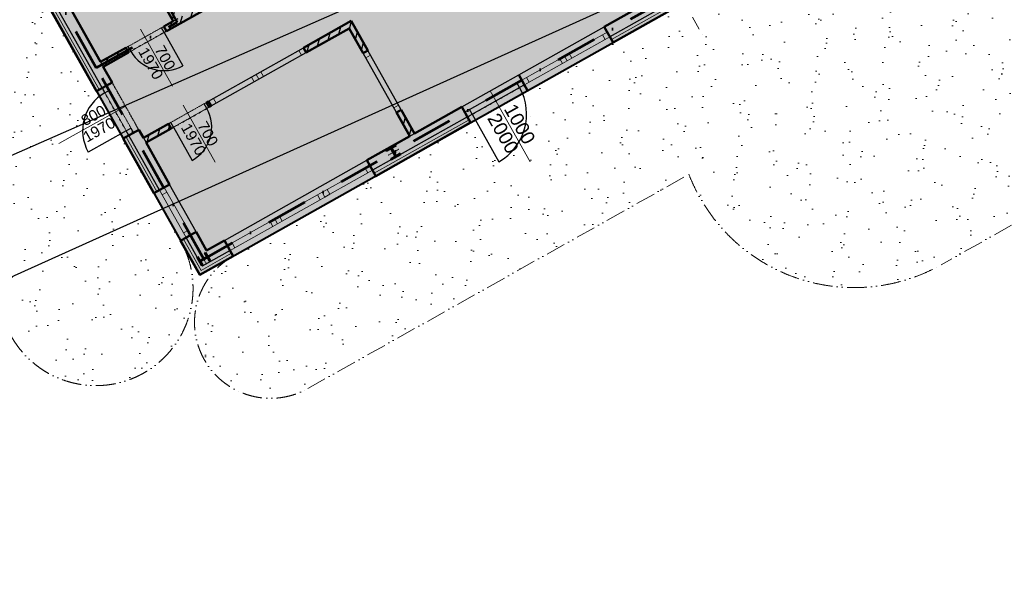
# Model space of a CAD drawing. Header units: millimetres. Extents: x 2886542 to 7567581, y -792623 to 134766.
# Tile 72 of 256: x 4191303 to 4209381, y -422851 to -412578. Entities that reach past the tile are written whole.
import ezdxf
from ezdxf.enums import TextEntityAlignment as Align

# ---------------------------------------------------------------- set-up
doc = ezdxf.new("R2010")
doc.units = ezdxf.units.MM
for name, pattern in [('ACAD_ISO12W100', [21, 12, -3, 0, -3, 0, -3]), ('DASHDOT', [1, 0.5, -0.25, 0, -0.25]), ('DASHDOTX2', [50.8, 25.4, -12.7, 0, -12.7]), ('DIVIDE', [1.25, 0.5, -0.25, 0, -0.25, 0, -0.25]), ('DOT', [0.25, 0, -0.25])]:
    doc.linetypes.add(name, pattern=pattern)
for name, color, linetype, lineweight in [('CKDVERE_', 7, 'Continuous', 25), ('CKDVERE_NADROVINOU', 1, 'DASHDOT', 18), ('CKDVERE_OSY', 1, 'Continuous', 18), ('CKDVERE_POPIS', 3, 'Continuous', 25), ('CKDVERE_PRAH', 7, 'Continuous', 25), ('CKDVERE_ZARUBNE_RAM', 5, 'Continuous', 25), ('CKIZOLACE', 1, 'Continuous', 18), ('CKOKNA', 1, 'Continuous', 18), ('CKRASTR', 7, 'DASHDOT', 18), ('CKSTENY_NADROVINOU', 7, 'DIVIDE', 25), ('CKSTENY_PODROVINOU', 7, 'Continuous', 25), ('CKSTENY_REZ', 6, 'Continuous', 50), ('CSPROFILY_OSY', 1, 'DASHDOT', 18), ('CSPROFILY_REZY', 4, 'Continuous', 50), ('IN_NS_TLUSTA', 1, 'Continuous', 40)]:
    doc.layers.add(name, color=color, linetype=linetype, lineweight=lineweight)
doc.layers.add('CKDVERE_DORAZ', color=7, linetype='DOT', lineweight=25, plot=False)
for name, color, linetype in [('KATASTR', 7, 'Continuous'), ('požárničina', 10, 'Continuous'), ('srafy', 251, 'Continuous')]:
    doc.layers.add(name, color=color, linetype=linetype)
doc.styles.get("Standard").update_dxf_attribs({"font": 'arial.ttf'})
doc.linetypes.add('IZOLACE_POLYSTYREN_EXPANDOVANY', pattern='A,1,[224,CADKON.SHX,S=0.01,R=0,X=-0.5,Y=-1.74],-2', length=3)
pattern_1 = [(135, (4138188.92, -641931), (-112.2532, -112.2532), [])]

# ---------------------------------------------------------------- blocks, each defined once
blk = doc.blocks.new('CK_S_EXT_HEAHEA200')
for p, q in [((-100, 95), (100, 95)), ((-100, 95), (-100, 85)), ((-100, 85), (-21.25, 85)), ((-3.25, -67), (-3.25, 67)), ((3.25, -67), (3.25, 67)), ((100, 85), (21.25, 85)), ((100, 95), (100, 85)), ((-100, -95), (-100, -85)), ((-100, -85), (-21.25, -85)), ((-100, -95), (100, -95)), ((100, -85), (21.25, -85)), ((100, -95), (100, -85))]:
    blk.add_line(p, q)
for centre, start, end in [((-21.25, 67), 0, 90), ((21.25, 67), 90, 180), ((-21.25, -67), 270, 0), ((21.25, -67), 180, 270)]:
    blk.add_arc(centre, 18, start, end)
blk = doc.blocks.new('CK_S_EXT_HEAHEA180')
for p, q in [((-90, 85.5), (90, 85.5)), ((-90, 85.5), (-90, 76)), ((-90, 76), (-18, 76)), ((-3, -61), (-3, 61)), ((3, -61), (3, 61)), ((90, 76), (18, 76)), ((90, 85.5), (90, 76)), ((-90, -85.5), (-90, -76)), ((-90, -76), (-18, -76)), ((-90, -85.5), (90, -85.5)), ((90, -76), (18, -76)), ((90, -85.5), (90, -76))]:
    blk.add_line(p, q)
for centre, start, end in [((-18, 61), 0, 90), ((18, 61), 90, 180), ((-18, -61), 270, 0), ((18, -61), 180, 270)]:
    blk.add_arc(centre, 15, start, end)
blk = doc.blocks.new('skladova hala')
at = {"linetype": 'ACAD_ISO12W100', "lineweight": 0, "ltscale": 50}
h = blk.add_hatch(dxfattribs=at)
h.set_pattern_fill('AR-SAND', color=1, scale=16, style=0)
h.paths.add_polyline_path([(4248363, -566478), (4241853, -563484), (4241853, -569802), (4246946, -573909, 0.247579), (4248363, -571223)])
h = blk.add_hatch(dxfattribs=at)
h.set_pattern_fill('AR-SAND', color=1, scale=16, style=0)
h.paths.add_polyline_path([(4246946, -573909), (4241853, -569802), (4241853, -571123), (4241853, -571223), (4242753, -571223, -0.414214), (4241853, -572123), (4241853, -572223), (4241853, -573223), (4241853, -574473), (4241853, -576273), (4241853, -576380, -0.379405), (4242733, -577373), (4241853, -577373), (4241853, -577473), (4241853, -579473), (4241853, -582473, 1), (4244643, -582473), (4244647, -574445, 0.187687)])
h.paths.add_polyline_path([(4241917, -571967), (4242718, -571967), (4242718, -571661), (4241917, -571661)], flags=25)
h.paths.add_polyline_path([(4241768, -576891), (4242770, -576891), (4242770, -576508), (4241768, -576508)], flags=9)
h.paths.add_polyline_path([(4241768, -577241), (4242770, -577241), (4242770, -576858), (4241768, -576858)], flags=9)
h = blk.add_hatch(dxfattribs=at)
h.set_pattern_fill('AR-SAND', color=1, scale=16, style=0)
h.paths.add_polyline_path([(4241133, -586748, 1), (4241133, -583178), (4240133, -583178), (4238983, -583178), (4238883, -583178), (4238883, -583858, -0.37077), (4238092, -583178), (4237983, -583178), (4235133, -583178), (4230133, -583178), (4229383, -583178), (4225383, -583178, 1), (4225383, -586748)])
h.paths.add_polyline_path([(4238498, -583884), (4238498, -583160), (4238191, -583160), (4238191, -583884)], flags=9)
at = {"layer": 'srafy'}
h = blk.add_hatch(dxfattribs=at)
h.set_pattern_fill('ANSI31', color=250, scale=50, angle=90, style=0)
h.set_pattern_definition(pattern_1)
h.paths.add_polyline_path([(4239153, -579473), (4239253, -579473), (4239253, -578973), (4239153, -578973)])
h.paths.add_polyline_path([(4239153, -578973), (4239253, -578973), (4239253, -578568), (4239773, -578568), (4239773, -578468), (4239153, -578468)])
h.paths.add_polyline_path([(4241023, -578468), (4241023, -578568), (4241523, -578568), (4241523, -578468)])
h.paths.add_polyline_path([(4239153, -582848), (4239253, -582848), (4239253, -582318), (4239153, -582318)])
h = blk.add_hatch(dxfattribs=at)
h.set_pattern_fill('ANSI31', color=250, scale=100, angle=90, style=0)
h.set_pattern_definition([(135, (4138188.92, -641931), (-224.5064, -224.5064), [])])
edge = h.paths.add_edge_path()
edge.add_line((4235753, -579068), (4236553, -579068))
edge.add_line((4236553, -579068), (4236553, -578973))
edge.add_line((4236553, -578973), (4235637, -578973))
edge.add_line((4235637, -578973), (4235637, -579040))
edge.add_arc((4235655, -579040), 18, 180, 270)
edge.add_line((4235655, -579058), (4235733, -579058))
edge.add_line((4235733, -579058), (4235733, -579068))
edge.add_line((4235733, -579068), (4235753, -579068))
h.paths.add_polyline_path([(4235999, -581218), (4235890, -581218), (4235817, -581218), (4235753, -581218), (4235753, -581318), (4237553, -581318), (4237553, -581218), (4236590, -581218), (4236517, -581218), (4236407, -581218)])
h.paths.add_polyline_path([(4235935, -581718), (4235935, -581234), (4236265, -581234), (4236265, -581718)], flags=24)
h.paths.add_polyline_path([(4235935, -581718), (4235935, -581234), (4236265, -581234), (4236265, -581718)], flags=24)
h = blk.add_hatch(dxfattribs=at)
h.set_pattern_fill('ANSI31', color=250, scale=50, angle=90, style=0)
h.set_pattern_definition(pattern_1)
h.paths.add_polyline_path([(4236590, -581218), (4236517, -581218), (4236407, -581218), (4235999, -581218), (4235890, -581218), (4235817, -581218), (4235753, -581218), (4235753, -581318), (4237553, -581318), (4237553, -581218)])
h.paths.add_polyline_path([(4237553, -579068), (4237553, -581218), (4237553, -581318), (4237553, -581518), (4237653, -581518), (4237653, -578973), (4237453, -578973), (4237453, -579068), (4237503, -579068)])
h.paths.add_polyline_path([(4237553, -582318), (4237553, -582848), (4237653, -582848), (4237653, -582318)])
h.paths.add_polyline_path([(4235935, -581718), (4235935, -581234), (4236265, -581234), (4236265, -581718)], flags=24)
at = {"layer": 'CKDVERE_', "color": 250}
for p, q in [((4241733, -577373), (4242733, -577373)), ((4237653, -581568), (4238353, -581568)), ((4239253, -582268), (4239953, -582268)), ((4238883, -583058), (4238883, -583858))]:
    blk.add_line(p, q, dxfattribs=at)
for centre, radius, start, end in [((4241733, -577373), 1000, 0, 90), ((4237653, -581568), 700, 270, 0), ((4239253, -582268), 700, 0, 90), ((4238883, -583058), 800, 180, 270)]:
    blk.add_arc(centre, radius, start, end, dxfattribs=at)
at = {"layer": 'CKDVERE_DORAZ', "color": 250}
for p, q in [((4241733, -577473), (4241733, -576273)), ((4237653, -581518), (4237653, -582318)), ((4239253, -582318), (4239253, -581518)), ((4238933, -583058), (4238033, -583058))]:
    blk.add_line(p, q, dxfattribs=at)
at = {"layer": 'CKDVERE_NADROVINOU', "color": 250}
for p, q in [((4237553, -581568), (4237553, -582268)), ((4237653, -581568), (4237653, -582268)), ((4239153, -582268), (4239153, -581568)), ((4239253, -582268), (4239253, -581568)), ((4238883, -582958), (4238083, -582958)), ((4238883, -583058), (4238083, -583058))]:
    blk.add_line(p, q, dxfattribs=at)
at = {"layer": 'CKDVERE_OSY', "color": 250}
for p, q in [((4241519, -576873), (4243019, -576873)), ((4238589, -581918), (4237389, -581918)), ((4240189, -581918), (4238989, -581918)), ((4238483, -584255), (4238483, -582858))]:
    blk.add_line(p, q, dxfattribs=at)
at = {"layer": 'CKDVERE_PRAH', "color": 250}
for p, q in [((4241633, -577373), (4241633, -576373)), ((4241733, -577373), (4241733, -576373))]:
    blk.add_line(p, q, dxfattribs=at)
at = {"layer": 'CKDVERE_ZARUBNE_RAM', "color": 250}
for p, q in [((4241633, -576373), (4241633, -576273)), ((4241633, -576273), (4241733, -576273)), ((4241733, -576273), (4241733, -576373)), ((4241733, -576373), (4241633, -576373)), ((4241733, -577373), (4241633, -577373)), ((4241633, -577373), (4241633, -577473)), ((4241733, -577473), (4241733, -577373)), ((4241633, -577473), (4241733, -577473)), ((4237553, -581568), (4237553, -581518)), ((4237553, -581518), (4237653, -581518)), ((4237653, -581568), (4237553, -581568)), ((4237653, -581518), (4237653, -581568)), ((4239153, -581568), (4239153, -581518)), ((4239153, -581518), (4239253, -581518)), ((4239253, -581568), (4239153, -581568)), ((4239253, -581518), (4239253, -581568)), ((4237653, -582268), (4237553, -582268)), ((4237553, -582268), (4237553, -582318)), ((4237653, -582318), (4237653, -582268)), ((4239253, -582268), (4239153, -582268)), ((4239153, -582268), (4239153, -582318)), ((4239253, -582318), (4239253, -582268)), ((4237553, -582318), (4237653, -582318)), ((4239153, -582318), (4239253, -582318)), ((4238083, -582958), (4237983, -582958)), ((4237983, -582958), (4237983, -583058)), ((4238083, -583058), (4238083, -582958)), ((4238883, -583058), (4238883, -582958)), ((4238883, -582958), (4238983, -582958)), ((4238983, -582958), (4238983, -583058)), ((4237983, -583058), (4238083, -583058)), ((4238983, -583058), (4238883, -583058))]:
    blk.add_line(p, q, dxfattribs=at)
at = {"layer": 'CKIZOLACE', "color": 250, "linetype": 'IZOLACE_POLYSTYREN_EXPANDOVANY', "ltscale": 1.5}
for points in [[(4241793, -573223), (4241793, -574473)], [(4241793, -577473), (4241793, -579473)], [(4241793, -582473), (4241793, -583118), (4241133, -583118)], [(4237983, -583118), (4235133, -583118)], [(4240133, -583118), (4238983, -583118)]]:
    blk.add_lwpolyline(points, dxfattribs=at)
at = {"layer": 'CKOKNA', "color": 250}
for p, q in [((4241633, -574573), (4241633, -574473)), ((4241733, -574473), (4241633, -574473)), ((4241733, -574573), (4241733, -574473)), ((4241633, -575273), (4241633, -574573)), ((4241733, -574573), (4241633, -574573)), ((4241733, -575273), (4241733, -574573)), ((4241733, -575273), (4241633, -575273)), ((4241633, -575273), (4241633, -575373)), ((4241733, -575373), (4241633, -575373)), ((4241633, -575373), (4241633, -575473)), ((4241733, -575273), (4241733, -575373)), ((4241733, -575373), (4241733, -575473)), ((4241633, -576173), (4241633, -575473)), ((4241733, -575473), (4241633, -575473)), ((4241733, -576173), (4241733, -575473)), ((4241733, -576173), (4241633, -576173)), ((4241633, -576173), (4241633, -576273)), ((4241733, -576273), (4241633, -576273)), ((4241733, -576173), (4241733, -576273)), ((4239873, -578468), (4239773, -578468)), ((4239773, -578568), (4239773, -578468)), ((4240923, -578468), (4239873, -578468)), ((4239873, -578568), (4239873, -578468)), ((4240923, -578568), (4240923, -578468)), ((4240923, -578468), (4241023, -578468)), ((4241023, -578568), (4241023, -578468)), ((4239873, -578568), (4239773, -578568)), ((4240923, -578568), (4239873, -578568)), ((4240923, -578568), (4241023, -578568)), ((4239153, -579573), (4239153, -579473)), ((4239153, -579473), (4239253, -579473)), ((4239153, -580373), (4239153, -579573)), ((4239153, -579573), (4239253, -579573)), ((4239253, -579573), (4239253, -579473)), ((4239253, -580373), (4239253, -579573)), ((4241633, -579573), (4241633, -579473)), ((4241733, -579473), (4241633, -579473)), ((4241633, -580373), (4241633, -579573)), ((4241733, -579573), (4241633, -579573)), ((4241733, -579573), (4241733, -579473)), ((4241733, -580373), (4241733, -579573)), ((4239153, -580373), (4239253, -580373)), ((4239153, -580373), (4239153, -580473)), ((4239153, -580473), (4239253, -580473)), ((4239153, -580473), (4239153, -580573)), ((4239253, -580373), (4239253, -580473)), ((4239253, -580473), (4239253, -580573)), ((4241733, -580373), (4241633, -580373)), ((4241633, -580373), (4241633, -580473)), ((4241733, -580473), (4241633, -580473)), ((4241633, -580473), (4241633, -580573)), ((4241733, -580373), (4241733, -580473)), ((4241733, -580473), (4241733, -580573)), ((4239153, -581373), (4239153, -580573)), ((4239153, -580573), (4239253, -580573)), ((4239253, -581373), (4239253, -580573)), ((4241633, -581373), (4241633, -580573)), ((4241733, -580573), (4241633, -580573)), ((4241733, -581373), (4241733, -580573)), ((4239153, -581373), (4239253, -581373)), ((4239153, -581373), (4239153, -581473)), ((4239253, -581373), (4239253, -581473)), ((4241733, -581373), (4241633, -581373)), ((4241633, -581373), (4241633, -581473)), ((4241733, -581373), (4241733, -581473)), ((4239153, -581473), (4239253, -581473)), ((4241733, -581473), (4241633, -581473)), ((4241633, -581473), (4241633, -581573)), ((4241733, -581473), (4241733, -581573)), ((4241633, -582373), (4241633, -581573)), ((4241733, -581573), (4241633, -581573)), ((4241733, -582373), (4241733, -581573)), ((4241733, -582373), (4241633, -582373)), ((4241633, -582373), (4241633, -582473)), ((4241733, -582373), (4241733, -582473)), ((4241733, -582473), (4241633, -582473)), ((4240233, -582958), (4240133, -582958)), ((4240133, -583058), (4240133, -582958)), ((4241033, -582958), (4240233, -582958)), ((4240233, -583058), (4240233, -582958)), ((4241033, -583058), (4241033, -582958)), ((4241033, -582958), (4241133, -582958)), ((4241133, -583058), (4241133, -582958)), ((4240233, -583058), (4240133, -583058)), ((4241033, -583058), (4240233, -583058)), ((4241033, -583058), (4241133, -583058))]:
    blk.add_line(p, q, dxfattribs=at)
at = {"layer": 'CKRASTR', "color": 250, "ltscale": 500}
blk.add_line((4191152, -572973), (4242633, -572973), dxfattribs=at)
at = {"layer": 'CKSTENY_NADROVINOU', "color": 250}
for p, q in [((4238983, -582848), (4237983, -582848)), ((4238983, -583178), (4237983, -583178))]:
    blk.add_line(p, q, dxfattribs=at)
at = {"layer": 'CKSTENY_PODROVINOU', "color": 250}
for p, q in [((4241733, -573223), (4241733, -574473)), ((4241523, -576273), (4241523, -574473)), ((4241733, -574473), (4241853, -574473)), ((4241853, -576273), (4241853, -574473)), ((4241523, -577473), (4241523, -576273)), ((4241853, -577473), (4241853, -576273)), ((4241733, -577473), (4241733, -579473)), ((4241733, -577473), (4241853, -577473)), ((4241023, -578468), (4239773, -578468)), ((4241523, -578568), (4241523, -578468)), ((4241023, -578568), (4239773, -578568)), ((4239153, -581473), (4239153, -579473)), ((4239253, -581473), (4239253, -579473)), ((4241523, -582473), (4241523, -579473)), ((4241733, -579473), (4241853, -579473)), ((4241853, -582473), (4241853, -579473)), ((4237553, -581318), (4237553, -581218)), ((4241733, -582473), (4241733, -583058)), ((4241733, -582473), (4241853, -582473)), ((4237553, -582848), (4237653, -582848)), ((4239153, -582848), (4239253, -582848)), ((4241133, -582848), (4240133, -582848)), ((4237983, -583058), (4235133, -583058)), ((4237983, -583058), (4237983, -583178)), ((4240133, -583058), (4238983, -583058)), ((4238983, -583058), (4238983, -583178)), ((4240133, -583058), (4240133, -583178)), ((4241133, -583178), (4240133, -583178)), ((4241733, -583058), (4241133, -583058)), ((4241133, -583058), (4241133, -583178))]:
    blk.add_line(p, q, dxfattribs=at)
at = {"layer": 'CKSTENY_REZ', "color": 250}
for p, q in [((4241523, -573223), (4241523, -574473)), ((4241853, -573223), (4241853, -574473)), ((4241853, -574473), (4241523, -574473)), ((4241853, -576273), (4241523, -576273)), ((4241853, -576273), (4241523, -576273)), ((4241853, -577473), (4241523, -577473)), ((4241523, -577473), (4241523, -578468)), ((4241853, -577473), (4241853, -579473)), ((4239153, -578468), (4239153, -579473)), ((4239773, -578468), (4239153, -578468)), ((4239773, -578568), (4239773, -578468)), ((4241023, -578568), (4241023, -578468)), ((4241523, -578468), (4241023, -578468)), ((4239253, -578568), (4239253, -579473)), ((4239773, -578568), (4239253, -578568)), ((4241523, -578568), (4241023, -578568)), ((4241523, -578568), (4241523, -579473)), ((4237653, -578968), (4237653, -581518)), ((4239153, -579473), (4239253, -579473)), ((4241853, -579473), (4241523, -579473)), ((4235753, -581318), (4237553, -581318)), ((4237553, -581318), (4237553, -581518)), ((4237553, -581518), (4237653, -581518)), ((4239153, -581473), (4239153, -581518)), ((4239153, -581473), (4239253, -581473)), ((4239153, -581518), (4239253, -581518)), ((4239253, -581473), (4239253, -581518)), ((4237553, -582318), (4237653, -582318)), ((4237553, -582318), (4237553, -582848)), ((4237653, -582318), (4237653, -582848)), ((4239153, -582318), (4239253, -582318)), ((4239153, -582318), (4239153, -582848)), ((4239253, -582318), (4239253, -582848)), ((4241523, -582473), (4241523, -582848)), ((4241853, -582473), (4241523, -582473)), ((4241853, -582473), (4241853, -583178)), ((4237553, -582848), (4235753, -582848)), ((4237983, -582848), (4237653, -582848)), ((4237983, -583178), (4237983, -582848)), ((4238983, -583178), (4238983, -582848)), ((4239153, -582848), (4238983, -582848)), ((4240133, -582848), (4239253, -582848)), ((4240133, -583178), (4240133, -582848)), ((4241523, -582848), (4241133, -582848)), ((4241133, -583178), (4241133, -582848)), ((4237983, -583178), (4235133, -583178)), ((4240133, -583178), (4238983, -583178)), ((4241853, -583178), (4241133, -583178))]:
    blk.add_line(p, q, dxfattribs=at)
at = {"layer": 'CSPROFILY_OSY', "color": 250}
for p, q in [((4241738, -578973), (4241528, -578973)), ((4241633, -579083), (4241633, -578863)), ((4241533, -582973), (4241733, -582973)), ((4241633, -583068), (4241633, -582877))]:
    blk.add_line(p, q, dxfattribs=at)
at = {"layer": 'požárničina', "linetype": 'ACAD_ISO12W100', "lineweight": 0, "ltscale": 30}
for p, q in [((4248363, -552723), (4248363, -571223)), ((4244643, -582473), (4244647, -574445))]:
    blk.add_line(p, q, dxfattribs=at)
at = {"layer": 'požárničina', "linetype": 'DASHDOTX2', "lineweight": 60, "ltscale": 30}
for p, q in [((4241634, -573221), (4241637, -582971)), ((4237608, -582971), (4237608, -581265)), ((4237608, -582971), (4225134, -582971)), ((4241637, -582971), (4237608, -582971))]:
    blk.add_line(p, q, dxfattribs=at)
at = {"layer": 'požárničina', "color": 1, "linetype": 'Continuous', "lineweight": 50}
blk.add_line((4235703, -581265), (4237608, -581265), dxfattribs=at)
at = {"layer": 'požárničina', "linetype": 'ACAD_ISO12W100', "lineweight": 0, "ltscale": 30}
for centre, radius, start, end in [((4245108, -571223), 3255, 261.7816, 0), ((4243248, -582473), 1395, 180, 0), ((4241133, -584963), 1785, 270, 90)]:
    blk.add_arc(centre, radius, start, end, dxfattribs=at)
at = {"layer": 'CSPROFILY_REZY', "color": 250, "rotation": 90}
blk.add_blockref('CK_S_EXT_HEAHEA200', (4241633, -578973), dxfattribs=at)
at = {"layer": 'CSPROFILY_REZY', "color": 250}
blk.add_blockref('CK_S_EXT_HEAHEA180', (4241633, -582973), dxfattribs=at)
at = {"layer": 'CKDVERE_POPIS', "color": 250}
for s, height, p in [(' 1000', 250, (4242269, -576823)), ('  700', 200, (4237989, -581878)), ('  700', 200, (4239589, -581878))]:
    blk.add_text(s, height=height, dxfattribs=at).set_placement(p, align=Align.CENTER)
for s, height, p in [(' 2000', 250, (4242269, -576923)), (' 1970', 200, (4237989, -581958)), (' 1970', 200, (4239589, -581958))]:
    blk.add_text(s, height=height, dxfattribs=at).set_placement(p, align=Align.TOP_CENTER)
blk.add_text('  800', height=200, rotation=90, dxfattribs=at).set_placement((4238443, -583522), align=Align.CENTER)
blk.add_text(' 1970', height=200, rotation=90, dxfattribs=at).set_placement((4238523, -583522), align=Align.TOP_CENTER)

msp = doc.modelspace()

# ---------------------------------------------------------------- hatches: boundary and pattern name
at = {"layer": 'požárničina', "linetype": 'Continuous', "lineweight": 50}
msp.add_hatch(color=253, dxfattribs=at).paths.add_polyline_path([(4202098.9, -364363.9), (4182486.7, -375391.6), (4194984.7, -397618.8), (4186307.4, -402498), (4194610, -417263.8), (4222899.6, -401357)])

# ---------------------------------------------------------------- linework, layer by layer
at = {"layer": 'IN_NS_TLUSTA'}
msp.add_lwpolyline([(4182486.7, -375391.6), (4194984.7, -397618.8), (4186307.4, -402498), (4194610, -417263.8), (4222899.6, -401357), (4202098.9, -364363.9), (4182486.7, -375391.6)], dxfattribs=at)
at = {"layer": 'KATASTR'}
for p, q in [((4164002.5, -427003.9), (4201271.6, -410620.6)), ((4166124.7, -428590.3), (4204988.3, -411055.1))]:
    msp.add_line(p, q, dxfattribs=at)

# ---------------------------------------------------------------- block references
at = {"layer": 'požárničina', "color": 1, "linetype": 'Continuous', "lineweight": 50, "rotation": 299.3484460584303}
msp.add_blockref('skladova hala', (2623924.4, 3565996.5), dxfattribs=at)

doc.saveas('drawing.dxf')
